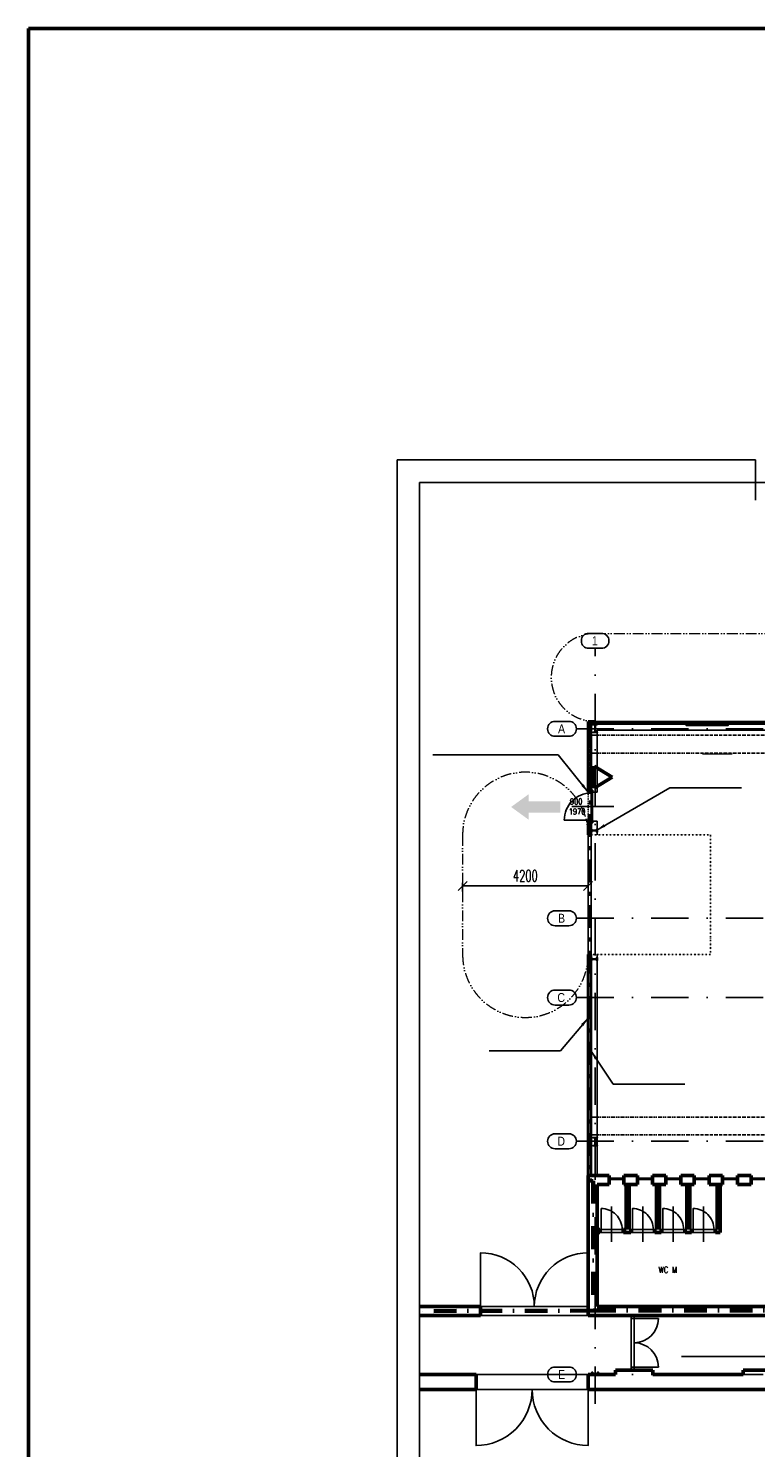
# Model space of a CAD drawing. Header units: millimetres. Extents: x 2886542 to 7567581, y -792623 to 134766.
# Tile 21 of 256: x 3867213 to 3891548, y -362976 to -315519. Entities that reach past the tile are written whole.
import ezdxf

# ---------------------------------------------------------------- set-up
doc = ezdxf.new("R2010")
doc.units = ezdxf.units.MM
for name, pattern in [('ACAD_ISO04W100', [30, 24, -3, 0, -3]), ('ACAD_ISO12W100', [21, 12, -3, 0, -3, 0, -3]), ('DASHDOT', [1, 0.5, -0.25, 0, -0.25]), ('DASHDOTX2', [50.8, 25.4, -12.7, 0, -12.7]), ('DIVIDE', [1.25, 0.5, -0.25, 0, -0.25, 0, -0.25])]:
    doc.linetypes.add(name, pattern=pattern)
for name, color, linetype in [('IN_C_CERCHOVANA', 7, 'DIVIDE'), ('IN_C_OSA', 6, 'DASHDOT'), ('IN_NS_CERCHOVAMA', 20, 'DIVIDE'), ('IN_NS_TENKA', 20, 'Continuous'), ('IN_NS_VYPLNE OTVORU', 16, 'Continuous'), ('IN_TEXT', 7, 'Continuous'), ('IN_VYPLNE OTVORU', 151, 'Continuous'), ('požárničina', 10, 'Continuous'), ('Sloupy', 7, 'Continuous')]:
    doc.layers.add(name, color=color, linetype=linetype)
for name, color, linetype, lineweight in [('IN_C_TLUSTA', 5, 'Continuous', 50), ('IN_NS_TLUSTA', 1, 'Continuous', 40), ('IN_SLOUPY', 134, 'Continuous', 30), ('IN_SRAFY', 8, 'Continuous', 9), ('Text obecně', 7, 'Continuous', 25)]:
    doc.layers.add(name, color=color, linetype=linetype, lineweight=lineweight)
doc.styles.add('ARIAL', font='arial.ttf')
doc.styles.add('DVERE', font='SIMPLEX.shx', dxfattribs={"width": 0.65})
doc.styles.add('KOTY', font='SIMPLEX.SHX', dxfattribs={"width": 0.7})
doc.styles.add('ROMAND', font='romand.shx', dxfattribs={"width": 0.85})
doc.styles.add('ROMANT', font='romant')
doc.dimstyles.new('1_75', dxfattribs={"dimscale": 75, "dimtxt": 2.5, "dimasz": 2, "dimexe": 0.7, "dimexo": 0.625, "dimgap": 1, "dimtad": 1, "dimdec": 0, "dimrnd": 1, "dimtxsty": 'DVERE', "dimblk": 'OBLIQUE', "dimcen": 1.5, "dimclrd": 256, "dimclre": 256, "dimclrt": 4, "dimadec": 0, "dimazin": 0, "dimtm": 1e-09, "dimtfac": 1, "dimtdec": 0, "dimtix": 1, "dimtmove": 2, "dimatfit": 3, "dimldrblk": 'OBLIQUE', "dimfxl": 0, "dimarcsym": 0})
doc.dimstyles.new('úhlová', dxfattribs={"dimscale": 0.2, "dimtxt": 2.5, "dimasz": 1.5, "dimexe": 0, "dimexo": 3, "dimgap": 1, "dimtad": 1, "dimdec": 0, "dimzin": 0, "dimdsep": 46, "dimtxsty": 'ROMANT', "dimcen": 5, "dimclrd": 256, "dimclre": 256, "dimclrt": 7, "dimadec": 1, "dimazin": 0, "dimtfac": 1, "dimtdec": 0, "dimtix": 1, "dimtmove": 2, "dimatfit": 3, "dimfxl": 0, "dimtvp": 2, "dimtolj": 1, "dimtzin": 0, "dimarcsym": 0})
pattern_1 = [(0, (3590032.77, -350293.27), (71.4375, 41.2444597), [47.625, -95.25]), (120, (3590032.77, -350293.27), (-71.4375, 41.24446), [47.625, -95.25]), (60, (3590032.77, -350293.27), (2e-07, 82.4889196), [-95.25, 47.625])]

# ---------------------------------------------------------------- blocks, each defined once
blk = doc.blocks.new('_Oblique')
at = {"color": 0, "linetype": 'ByBlock', "lineweight": -2}
blk.add_line((-0.5, -0.5), (0.5, 0.5), dxfattribs=at)
blk = doc.blocks.new('*D3072')
at = {"layer": 'Defpoints', "color": 0, "linetype": 'Continuous', "lineweight": 50}
for p in [(3881743, -344192), (3881743, -344491), (3885943, -344491)]:
    blk.add_point(p, dxfattribs=at)
at = {"layer": 'požárničina', "color": 7, "linetype": 'Continuous', "lineweight": -2}
for p, q in [((3881743, -344379), (3881743, -344087)), ((3885943, -344379), (3885943, -344087))]:
    blk.add_line(p, q, dxfattribs=at)
at = {"layer": 'požárničina', "color": 7, "lineweight": -2}
blk.add_line((3885943, -344192), (3881743, -344192), dxfattribs=at)
at = {"layer": 'požárničina', "color": 7, "linetype": 'Continuous', "lineweight": -2, "xscale": 300, "yscale": 300, "zscale": 300, "rotation": 180}
blk.add_blockref('_Oblique', (3881743, -344192), dxfattribs=at)
at = {"layer": 'požárničina', "color": 7, "linetype": 'Continuous', "lineweight": -2, "xscale": 300, "yscale": 300, "zscale": 300}
blk.add_blockref('_Oblique', (3885943, -344192), dxfattribs=at)
at = {"layer": 'požárničina', "color": 7, "linetype": 'Continuous', "lineweight": 9, "insert": (3883843, -343854), "char_height": 375, "attachment_point": 5, "style": 'DVERE'}
blk.add_mtext('4200', dxfattribs=at)

msp = doc.modelspace()

# ---------------------------------------------------------------- hatches: boundary and pattern name
at = {"layer": 'IN_SRAFY'}
h = msp.add_hatch(dxfattribs=at)
h.set_pattern_fill('HONEY', color=250, scale=15)
h.set_pattern_definition(pattern_1)
h.paths.add_polyline_path([(3886043.2, -342025.8), (3885943.2, -342025.8), (3885943.2, -342490.8), (3886043.2, -342490.8), (3886043.2, -342347.8), (3886043.2, -342347), (3886043.2, -342347)])
h.paths.add_polyline_path([(3886178.2, -338790.8), (3886178.2, -338690.8), (3885943.2, -338690.8), (3885943.2, -341055.8), (3886043.2, -341055.8), (3886043.2, -338790.8)])
h = msp.add_hatch(dxfattribs=at)
h.set_pattern_fill('HONEY', color=250, scale=15)
h.set_pattern_definition(pattern_1)
h.paths.add_polyline_path([(3886043.2, -346490.8), (3885943.2, -346490.8), (3885943.2, -353880.8), (3886043.2, -353880.8)])
at = {"layer": 'požárničina', "linetype": 'ACAD_ISO04W100', "lineweight": 50, "ltscale": 50, "extrusion": (0, 0, -1)}
h = msp.add_hatch(color=256, dxfattribs=at)
h.paths.add_polyline_path([(-3883951.4, -341743.4), (-3885016.3, -341743.4), (-3885016.3, -341363.8), (-3883951.4, -341363.8)])
h.paths.add_polyline_path([(-3883951.4, -341978.9), (-3883951.4, -341743.4), (-3883951.4, -341363.8), (-3883951.4, -341128.2), (-3883366.9, -341553.6)])

# ---------------------------------------------------------------- linework, layer by layer
at = {"color": 250, "linetype": 'Continuous', "lineweight": 15}
msp.add_line((3890764.9, -339784.8), (3889764.9, -339784.8), dxfattribs=at)
at = {"layer": 'IN_C_CERCHOVANA', "color": 250, "ltscale": 50}
msp.add_line((3885943.2, -341055.8), (3885943.2, -342025.8), dxfattribs=at)
at = {"layer": 'IN_C_OSA', "color": 250, "ltscale": 2500}
for p, q in [((3886178.2, -361517), (3886178.2, -336248.2)), ((3885552.3, -338940.8), (3946125.5, -338940.8)), ((3885552.3, -345275.8), (3946125.5, -345275.8)), ((3885552.3, -347925.8), (3946125.5, -347925.8)), ((3885552.3, -352730.8), (3946125.5, -352730.8)), ((3885552.3, -360530.8), (3913770.8, -360530.8))]:
    msp.add_line(p, q, dxfattribs=at)
at = {"layer": 'IN_C_OSA', "color": 250, "linetype": 'ByBlock'}
for points in [[(3885967, -336248.2, -1), (3885967, -335748.2), (3886389.5, -335748.2, -1), (3886389.5, -336248.2)], [(3884835.4, -338690.8), (3885302.3, -338690.8, -1), (3885302.3, -339190.8), (3884835.4, -339190.8, -1)], [(3884835.4, -345025.8), (3885302.3, -345025.8, -1), (3885302.3, -345525.8), (3884835.4, -345525.8, -1)], [(3884835.4, -347675.8), (3885302.3, -347675.8, -1), (3885302.3, -348175.8), (3884835.4, -348175.8, -1)], [(3884835.4, -352480.8), (3885302.3, -352480.8, -1), (3885302.3, -352980.8), (3884835.4, -352980.8, -1)], [(3884835.4, -360280.8), (3885302.3, -360280.8, -1), (3885302.3, -360780.8), (3884835.4, -360780.8, -1)]]:
    msp.add_lwpolyline(points, format="xyb", close=True, dxfattribs=at)
at = {"layer": 'IN_C_TLUSTA', "color": 250}
for p, q in [((3885943.2, -353880.8), (3885943.2, -358560.8)), ((3886643.2, -353880.8), (3885943.2, -353880.8)), ((3886643.2, -354180.8), (3886643.2, -353880.8)), ((3887143.2, -354180.8), (3887143.2, -353880.8)), ((3887593.2, -353880.8), (3887143.2, -353880.8)), ((3887593.2, -354180.8), (3887593.2, -353880.8)), ((3888093.2, -354180.8), (3888093.2, -353880.8)), ((3888543.2, -353880.8), (3888093.2, -353880.8)), ((3888543.2, -354180.8), (3888543.2, -353880.8)), ((3889043.2, -354180.8), (3889043.2, -353880.8)), ((3889493.2, -353880.8), (3889043.2, -353880.8)), ((3889493.2, -354180.8), (3889493.2, -353880.8)), ((3889993.2, -354180.8), (3889993.2, -353880.8)), ((3890443.2, -353880.8), (3889993.2, -353880.8)), ((3890443.2, -354180.8), (3890443.2, -353880.8)), ((3890943.2, -354180.8), (3890943.2, -353880.8)), ((3891393.2, -353880.8), (3890943.2, -353880.8)), ((3891393.2, -354180.8), (3891393.2, -353880.8)), ((3886643.2, -354180.8), (3886243.2, -354180.8)), ((3886243.2, -358260.8), (3886243.2, -354180.8)), ((3887593.2, -354180.8), (3887143.2, -354180.8)), ((3887218.2, -355680.8), (3887218.2, -354180.8)), ((3887318.2, -354180.8), (3887218.2, -354180.8)), ((3887318.2, -355680.8), (3887318.2, -354180.8)), ((3888543.2, -354180.8), (3888093.2, -354180.8)), ((3888233.2, -355680.8), (3888233.2, -354180.8)), ((3888333.2, -355680.8), (3888333.2, -354180.8)), ((3889493.2, -354180.8), (3889043.2, -354180.8)), ((3889248.2, -355680.8), (3889248.2, -354180.8)), ((3889348.2, -355680.8), (3889348.2, -354180.8)), ((3890443.2, -354180.8), (3889993.2, -354180.8)), ((3890263.2, -355680.8), (3890263.2, -354180.8)), ((3890363.2, -355780.8), (3890363.2, -354180.8)), ((3891393.2, -354180.8), (3890943.2, -354180.8)), ((3886330.7, -355680.8), (3886243.2, -355680.8)), ((3886330.7, -355780.8), (3886243.2, -355780.8)), ((3886330.7, -355680.8), (3886330.7, -355780.8)), ((3887218.2, -355680.8), (3887130.7, -355680.8)), ((3887130.7, -355680.8), (3887130.7, -355780.8)), ((3887375.7, -355780.8), (3887130.7, -355780.8)), ((3887375.7, -355680.8), (3887318.2, -355680.8)), ((3887375.7, -355680.8), (3887375.7, -355780.8)), ((3888233.2, -355680.8), (3888175.7, -355680.8)), ((3888175.7, -355680.8), (3888175.7, -355780.8)), ((3888390.7, -355780.8), (3888175.7, -355780.8)), ((3888390.7, -355680.8), (3888333.2, -355680.8)), ((3888390.7, -355680.8), (3888390.7, -355780.8)), ((3889248.2, -355680.8), (3889190.7, -355680.8)), ((3889190.7, -355680.8), (3889190.7, -355780.8)), ((3889405.7, -355780.8), (3889190.7, -355780.8)), ((3889405.7, -355680.8), (3889348.2, -355680.8)), ((3889405.7, -355680.8), (3889405.7, -355780.8)), ((3890263.2, -355680.8), (3890205.7, -355680.8)), ((3890205.7, -355680.8), (3890205.7, -355780.8)), ((3890363.2, -355780.8), (3890205.7, -355780.8)), ((3882343.2, -358260.8), (3880302.4, -358260.8)), ((3882343.2, -358260.8), (3882343.2, -358560.8)), ((3892123.2, -358260.8), (3886243.2, -358260.8)), ((3882343.2, -358560.8), (3880302.4, -358560.8)), ((3892883.2, -358560.8), (3885943.2, -358560.8)), ((3882193.2, -360530.8), (3880302.4, -360530.8)), ((3882193.2, -360530.8), (3882193.2, -361030.8)), ((3886858.3, -360530.8), (3885943.2, -360530.8)), ((3885943.2, -360530.8), (3885943.2, -361030.8)), ((3886858.3, -360380.8), (3888108.3, -360380.8)), ((3886858.3, -360380.8), (3886858.3, -360530.8)), ((3888108.3, -360380.8), (3888108.3, -360530.8)), ((3891133.2, -360530.8), (3888108.3, -360530.8)), ((3891133.2, -360380.8), (3892383.2, -360380.8)), ((3891133.2, -360380.8), (3891133.2, -360530.8)), ((3882193.2, -361030.8), (3880302.4, -361030.8)), ((3901303.2, -361030.8), (3885943.2, -361030.8))]:
    msp.add_line(p, q, dxfattribs=at)
at = {"layer": 'IN_NS_CERCHOVAMA', "color": 250, "ltscale": 250}
for p, q in [((3886093.2, -339150.8), (3912493.2, -339150.8)), ((3886093.2, -339750.8), (3912493.2, -339750.8)), ((3886093.2, -351920.8), (3912493.2, -351920.8)), ((3886093.2, -352520.8), (3912493.2, -352520.8))]:
    msp.add_line(p, q, dxfattribs=at)
at = {"layer": 'IN_NS_TENKA', "color": 250}
for p, q in [((3927643.2, -338990.8), (3886243.2, -338990.8)), ((3886243.2, -341055.8), (3886243.2, -338990.8)), ((3886093.2, -341055.8), (3886243.2, -341055.8)), ((3886093.2, -342025.8), (3886243.2, -342025.8)), ((3886243.2, -342490.8), (3886243.2, -342025.8)), ((3886243.2, -353880.8), (3886243.2, -346490.8))]:
    msp.add_line(p, q, dxfattribs=at)
at = {"layer": 'IN_NS_TLUSTA', "color": 250}
for p, q in [((3886178.2, -338690.8), (3885943.2, -338690.8)), ((3885943.2, -341055.8), (3885943.2, -338690.8)), ((3886178.2, -338790.8), (3886043.2, -338790.8)), ((3886043.2, -341055.8), (3886043.2, -338790.8)), ((3886178.2, -338690.8), (3886178.2, -338790.8)), ((3886043.2, -341055.8), (3885943.2, -341055.8)), ((3885943.2, -342490.8), (3885943.2, -342025.8)), ((3886043.2, -342025.8), (3885943.2, -342025.8)), ((3886043.2, -342490.8), (3886043.2, -342025.8)), ((3885943.2, -342490.8), (3886043.2, -342490.8)), ((3885943.2, -353880.8), (3885943.2, -346490.8)), ((3885943.2, -346490.8), (3886043.2, -346490.8)), ((3886043.2, -353880.8), (3886043.2, -346490.8))]:
    msp.add_line(p, q, dxfattribs=at)
at = {"layer": 'IN_NS_VYPLNE OTVORU', "color": 250}
for p, q in [((3887578.2, -338700.8), (3886228.2, -338700.8)), ((3887578.2, -338730.8), (3886278.2, -338730.8)), ((3887578.2, -338750.8), (3886278.2, -338750.8)), ((3887578.2, -338780.8), (3886278.2, -338780.8)), ((3889078.2, -338700.8), (3887728.2, -338700.8)), ((3889078.2, -338730.8), (3887778.2, -338730.8)), ((3889078.2, -338750.8), (3887778.2, -338750.8)), ((3889078.2, -338780.8), (3887778.2, -338780.8)), ((3890578.2, -338700.8), (3889228.2, -338700.8)), ((3890578.2, -338730.8), (3889278.2, -338730.8)), ((3890578.2, -338750.8), (3889278.2, -338750.8)), ((3890528.2, -338750.8), (3889278.2, -338750.8)), ((3890528.2, -338780.8), (3889328.2, -338780.8)), ((3890528.2, -338800.8), (3889328.2, -338800.8)), ((3890528.2, -338830.8), (3889328.2, -338830.8)), ((3892078.2, -338700.8), (3890728.2, -338700.8)), ((3892078.2, -338730.8), (3890778.2, -338730.8)), ((3892078.2, -338750.8), (3890778.2, -338750.8)), ((3892078.2, -338780.8), (3890778.2, -338780.8)), ((3886043.2, -341049.8), (3886043.2, -341055.8)), ((3886043.2, -341049.8), (3886043.2, -342031.8)), ((3886043.2, -341090.8), (3886093.2, -341090.8)), ((3886093.2, -341049.8), (3886093.2, -342031.8)), ((3886043.2, -341990.8), (3886093.2, -341990.8)), ((3886043.2, -342025.8), (3886043.2, -342031.8))]:
    msp.add_line(p, q, dxfattribs=at)
for points in [[(3886278.2, -338700.8), (3886178.2, -338700.8), (3886178.2, -338780.8), (3886278.2, -338780.8)], [(3887578.2, -338700.8), (3887678.2, -338700.8), (3887678.2, -338780.8), (3887578.2, -338780.8)], [(3887778.2, -338700.8), (3887678.2, -338700.8), (3887678.2, -338780.8), (3887778.2, -338780.8)], [(3889078.2, -338700.8), (3889178.2, -338700.8), (3889178.2, -338780.8), (3889078.2, -338780.8)], [(3889328.2, -338750.8), (3889228.2, -338750.8), (3889228.2, -338830.8), (3889328.2, -338830.8)], [(3890528.2, -338750.8), (3890628.2, -338750.8), (3890628.2, -338830.8), (3890528.2, -338830.8)], [(3890778.2, -338700.8), (3890678.2, -338700.8), (3890678.2, -338780.8), (3890778.2, -338780.8)], [(3885943.2, -342490.8), (3886043.2, -342490.8), (3886043.2, -346490.8), (3885943.2, -346490.8)]]:
    msp.add_lwpolyline(points, close=True, dxfattribs=at)
for points in [[(3889278.2, -338780.8), (3889278.2, -338700.8), (3889178.2, -338700.8), (3889178.2, -338780.8), (3889278.2, -338780.8)], [(3890578.2, -338780.8), (3890578.2, -338700.8), (3890678.2, -338700.8), (3890678.2, -338780.8), (3890578.2, -338780.8)]]:
    msp.add_lwpolyline(points, dxfattribs=at)
msp.add_lwpolyline([(3886043.2, -341990.8), (3885143.2, -341990.8, -0.4142136), (3886043.2, -341090.8)], format="xyb", dxfattribs=at)
at = {"layer": 'IN_NS_VYPLNE OTVORU', "color": 250, "linetype": 'DIVIDE', "ltscale": 100}
msp.add_lwpolyline([(3886043.2, -342490.8), (3890043.2, -342490.8), (3890043.2, -346490.8), (3886043.2, -346490.8)], close=True, dxfattribs=at)
at = {"layer": 'IN_SLOUPY', "color": 250}
for points in [[(3886174.9, -339035.6), (3886174.9, -338816, 0.4142136), (3886159.9, -338801), (3886110.7, -338801), (3886110.7, -338790.8), (3886245.7, -338790.8), (3886245.7, -338801), (3886196.5, -338801, 0.4142136), (3886181.5, -338816), (3886181.5, -339035.6, 0.4142136), (3886196.5, -339050.6), (3886245.7, -339050.6), (3886245.7, -339060.8), (3886110.7, -339060.8), (3886110.7, -339050.6), (3886159.9, -339050.6, 0.4142136)], [(3886063.7, -342338), (3886222.7, -342338, 0.4142136), (3886234.7, -342326), (3886234.7, -342290.8), (3886243.2, -342290.8), (3886243.2, -342390.8), (3886234.7, -342390.8), (3886234.7, -342355.6, 0.4142136), (3886222.7, -342343.6), (3886063.7, -342343.6, 0.4142136), (3886051.7, -342355.6), (3886051.7, -342390.8), (3886043.4, -342390.8), (3886043.2, -342290.8), (3886051.7, -342290.8), (3886051.7, -342326, 0.4142136)], [(3886063.7, -346638), (3886222.7, -346638, 0.4142136), (3886234.7, -346626), (3886234.7, -346590.8), (3886243.2, -346590.8), (3886243.2, -346690.8), (3886234.7, -346690.8), (3886234.7, -346655.6, 0.4142136), (3886222.7, -346643.6), (3886063.7, -346643.6, 0.4142136), (3886051.7, -346655.6), (3886051.7, -346690.8), (3886043.4, -346690.8), (3886043.2, -346590.8), (3886051.7, -346590.8), (3886051.7, -346626, 0.4142136)], [(3886174.9, -352855.6), (3886174.9, -352636, 0.4142136), (3886159.9, -352621), (3886110.7, -352621), (3886110.7, -352610.8), (3886245.7, -352610.8), (3886245.7, -352621), (3886196.5, -352621, 0.4142136), (3886181.5, -352636), (3886181.5, -352855.6, 0.4142136), (3886196.5, -352870.6), (3886245.7, -352870.6), (3886245.7, -352880.8), (3886110.7, -352880.8), (3886110.7, -352870.6), (3886159.9, -352870.6, 0.4142136)], [(3886096.8, -360521.5), (3886101.3, -360522.3), (3886255.3, -360522.3), (3886259.7, -360521.5, 0.1989124), (3886265.9, -360515.2), (3886266.8, -360510.8), (3886266.8, -360461.8), (3886267.2, -360459.5), (3886268.5, -360457.6), (3886270.5, -360456.3), (3886272.8, -360455.8), (3886278.3, -360455.8), (3886278.3, -360530.8), (3886078.3, -360530.8), (3886078.3, -360455.8), (3886083.8, -360455.8), (3886086, -360456.3), (3886088, -360457.6), (3886089.3, -360459.5), (3886089.8, -360461.8), (3886089.8, -360510.8), (3886090.6, -360515.2, 0.1989124)]]:
    msp.add_lwpolyline(points, format="xyb", close=True, dxfattribs=at)
at = {"layer": 'IN_TEXT', "color": 250, "linetype": 'ByBlock'}
msp.add_line((3885394.6, -341540.8), (3886801.5, -341540.8), dxfattribs=at)
at = {"layer": 'IN_VYPLNE OTVORU', "color": 250}
for p, q in [((3887143.2, -353960.8), (3886643.2, -353960.8)), ((3887143.2, -354010.8), (3886643.2, -354010.8)), ((3888093.2, -353960.8), (3887593.2, -353960.8)), ((3888093.2, -354010.8), (3887593.2, -354010.8)), ((3889043.2, -353960.8), (3888543.2, -353960.8)), ((3889043.2, -354010.8), (3888543.2, -354010.8)), ((3889993.2, -353960.8), (3889493.2, -353960.8)), ((3889993.2, -354010.8), (3889493.2, -354010.8)), ((3890943.2, -353960.8), (3890443.2, -353960.8)), ((3890943.2, -354010.8), (3890443.2, -354010.8)), ((3891893.2, -353960.8), (3891393.2, -353960.8)), ((3891893.2, -354010.8), (3891393.2, -354010.8)), ((3886730.7, -356094), (3886730.7, -354909.3)), ((3887775.7, -356094), (3887775.7, -354909.3)), ((3888790.7, -356094), (3888790.7, -354909.3)), ((3889805.7, -356094), (3889805.7, -354909.3)), ((3887130.7, -355680.8), (3886330.7, -355680.8)), ((3887130.7, -355780.8), (3886330.7, -355780.8)), ((3886380.7, -355780.8), (3886380.7, -355680.8)), ((3887080.7, -355780.8), (3887080.7, -355680.8)), ((3888175.7, -355680.8), (3887375.7, -355680.8)), ((3888175.7, -355780.8), (3887375.7, -355780.8)), ((3887425.7, -355780.8), (3887425.7, -355680.8)), ((3888125.7, -355780.8), (3888125.7, -355680.8)), ((3889190.7, -355680.8), (3888390.7, -355680.8)), ((3889190.7, -355780.8), (3888390.7, -355780.8)), ((3888440.7, -355780.8), (3888440.7, -355680.8)), ((3889140.7, -355780.8), (3889140.7, -355680.8)), ((3890205.7, -355680.8), (3889405.7, -355680.8)), ((3890205.7, -355780.8), (3889405.7, -355780.8)), ((3889455.7, -355780.8), (3889455.7, -355680.8)), ((3890155.7, -355780.8), (3890155.7, -355680.8)), ((3882343.2, -358260.8), (3885943.2, -358260.8)), ((3882343.2, -358560.8), (3885943.2, -358560.8)), ((3887383.2, -360380.8), (3887383.2, -358560.8)), ((3887483.2, -358660.8), (3887383.2, -358660.8)), ((3887483.3, -360380.8), (3887483.2, -358560.8)), ((3882193.2, -360530.8), (3885943.2, -360530.8)), ((3887483.2, -360280.8), (3887383.2, -360280.8)), ((3882193.2, -361030.8), (3885943.2, -361030.8))]:
    msp.add_line(p, q, dxfattribs=at)
for points in [[(3886380.7, -355680.8), (3886380.7, -354980.8, -0.4142136), (3887080.7, -355680.8)], [(3887425.7, -355680.8), (3887425.7, -354980.8, -0.4142136), (3888125.7, -355680.8)], [(3888440.7, -355680.8), (3888440.7, -354980.8, -0.4142136), (3889140.7, -355680.8)], [(3889455.7, -355680.8), (3889455.7, -354980.8, -0.4142136), (3890155.7, -355680.8)], [(3882343.2, -358260.8), (3882343.2, -356460.8, -0.4142136), (3884143.2, -358260.8)], [(3885943.2, -358260.8), (3885943.2, -356460.8, 0.4142136), (3884143.2, -358260.8)], [(3887483.2, -358660.8), (3888293.2, -358660.8, -0.4142108), (3887483.3, -359470.8)], [(3887483.2, -360280.8), (3888293.2, -360280.8, 0.4142108), (3887483.3, -359470.8)], [(3882193.2, -361030.8), (3882193.2, -362905.8, 0.4142136), (3884068.2, -361030.8)], [(3885943.2, -361030.8), (3885943.2, -362905.8, -0.4142136), (3884068.2, -361030.8)]]:
    msp.add_lwpolyline(points, format="xyb", dxfattribs=at)
at = {"layer": 'požárničina', "linetype": 'ACAD_ISO12W100', "lineweight": 0, "ltscale": 30}
for p, q in [((3886178.2, -335750.8), (3944483.2, -335750.8)), ((3881743.2, -342490.8), (3881743.2, -346490.8))]:
    msp.add_line(p, q, dxfattribs=at)
at = {"layer": 'požárničina', "linetype": 'DASHDOTX2', "lineweight": 60, "ltscale": 30}
for p, q in [((3945744.1, -338740.6), (3885996.4, -338740.6)), ((3885996.4, -338740.6), (3885996.4, -354052.1)), ((3886109.6, -354052.1), (3886109.6, -358396)), ((3886109.6, -358396), (3880302.4, -358410.1)), ((3886109.6, -358396), (3901075.4, -358396))]:
    msp.add_line(p, q, dxfattribs=at)
at = {"layer": 'požárničina', "linetype": 'ACAD_ISO04W100', "lineweight": 50, "ltscale": 50, "extrusion": (0, 0, -1)}
for p, q in [((3886146.3, -340194.5), (3886753.2, -340559.6)), ((3886146.3, -340194.5), (3886146.3, -340924.8)), ((3886146.3, -340924.8), (3886753.2, -340559.6))]:
    msp.add_line(p, q, dxfattribs=at)
at = {"layer": 'požárničina', "color": 1, "linetype": 'Continuous', "lineweight": 50}
msp.add_line((3885996.4, -354052.1), (3886109.6, -354052.1), dxfattribs=at)
msp.add_lwpolyline([(3867213.2, -315519), (3994279.2, -315519), (3994279.2, -532803.7), (3867213.2, -532803.7)], close=True, dxfattribs=at)
at = {"layer": 'požárničina', "linetype": 'ACAD_ISO12W100', "lineweight": 0, "ltscale": 30}
for centre, radius, start, end in [((3886178.2, -337220.8), 1470, 90, 270), ((3883843.2, -342490.8), 2100, 0, 180), ((3883843.2, -346490.8), 2100, 180, 0)]:
    msp.add_arc(centre, radius, start, end, dxfattribs=at)
at = {"layer": 'Sloupy', "color": 250}
for points in [[(3886045, -340997.6), (3886043.7, -340999.5), (3886043.2, -341001.8), (3886043.2, -341049.8), (3886043.7, -341052.1), (3886045, -341054.1), (3886046.9, -341055.4), (3886049.2, -341055.8), (3886097.2, -341055.8), (3886099.5, -341055.4), (3886101.5, -341054.1), (3886102.8, -341052.1), (3886103.2, -341049.8), (3886103.2, -341001.8), (3886102.8, -340999.5), (3886101.5, -340997.6), (3886099.5, -340996.3), (3886097.2, -340995.8), (3886049.2, -340995.8), (3886046.9, -340996.3)], [(3886099.4, -340999.7), (3886098.4, -340999.1), (3886097.2, -340998.8), (3886049.2, -340998.8), (3886048.1, -340999.1), (3886047.1, -340999.7), (3886046.5, -341000.7), (3886046.2, -341001.8), (3886046.2, -341049.8), (3886046.5, -341051), (3886047.1, -341052), (3886048.1, -341052.6), (3886049.2, -341052.8), (3886097.2, -341052.8), (3886098.4, -341052.6), (3886099.4, -341052), (3886100, -341051), (3886100.2, -341049.8), (3886100.2, -341001.8), (3886100, -341000.7)], [(3886045, -342027.6), (3886043.7, -342029.5), (3886043.2, -342031.8), (3886043.2, -342079.8), (3886043.7, -342082.1), (3886045, -342084.1), (3886046.9, -342085.4), (3886049.2, -342085.8), (3886097.2, -342085.8), (3886099.5, -342085.4), (3886101.5, -342084.1), (3886102.8, -342082.1), (3886103.2, -342079.8), (3886103.2, -342031.8), (3886102.8, -342029.5), (3886101.5, -342027.6), (3886099.5, -342026.3), (3886097.2, -342025.8), (3886049.2, -342025.8), (3886046.9, -342026.3)], [(3886099.4, -342029.7), (3886098.4, -342029.1), (3886097.2, -342028.8), (3886049.2, -342028.8), (3886048.1, -342029.1), (3886047.1, -342029.7), (3886046.5, -342030.7), (3886046.2, -342031.8), (3886046.2, -342079.8), (3886046.5, -342081), (3886047.1, -342082), (3886048.1, -342082.6), (3886049.2, -342082.8), (3886097.2, -342082.8), (3886098.4, -342082.6), (3886099.4, -342082), (3886100, -342081), (3886100.2, -342079.8), (3886100.2, -342031.8), (3886100, -342030.7)]]:
    msp.add_lwpolyline(points, close=True, dxfattribs=at)
at = {"layer": 'Text obecně'}
for p, q in [((3879552.5, -329950), (3879552.5, -374699)), ((3891548.2, -329950), (3879552.5, -329950)), ((3891548.2, -329950), (3891548.2, -331299.2)), ((3891548.2, -329950), (3891548.2, -331299.2)), ((3880302.4, -330700), (3880302.4, -373949)), ((3880302.4, -330700), (3880302.4, -373949)), ((3880302.4, -330700), (3891548.2, -330700)), ((3891548.2, -330700), (3880302.4, -330700)), ((3891548.2, -330700), (3880302.4, -330700)), ((3880302.4, -330700), (3891548.2, -330700)), ((3891548.2, -330700), (3880302.4, -330700)), ((3891548.2, -330700), (3880302.4, -330700)), ((3880302.4, -330700), (3891548.2, -330700)), ((3891548.2, -330700), (3880302.4, -330700)), ((3891548.2, -330700), (3880302.4, -330700)), ((3880302.4, -330700), (3891548.2, -330700)), ((3891548.2, -330700), (3880302.4, -330700)), ((3891548.2, -330700), (3880302.4, -330700)), ((3890798.2, -330700), (3880302.4, -330700)), ((3880302.4, -330700), (3891548.2, -330700)), ((3891548.2, -330700), (3880302.4, -330700)), ((3891548.2, -330700), (3880302.4, -330700)), ((3891548.2, -330700), (3923047.5, -330700)), ((3923047.5, -330700), (3891548.2, -330700)), ((3923047.5, -330700), (3891548.2, -330700)), ((3891548.2, -330700), (3923047.5, -330700)), ((3923047.5, -330700), (3891548.2, -330700)), ((3923047.5, -330700), (3891548.2, -330700)), ((3891548.2, -330700), (3923047.5, -330700)), ((3923047.5, -330700), (3891548.2, -330700)), ((3923047.5, -330700), (3891548.2, -330700)), ((3891548.2, -330700), (3923047.5, -330700)), ((3923047.5, -330700), (3891548.2, -330700)), ((3923047.5, -330700), (3891548.2, -330700))]:
    msp.add_line(p, q, dxfattribs=at)

# ---------------------------------------------------------------- texts
at = {"layer": 'IN_C_OSA', "color": 250, "linetype": 'ByBlock', "style": 'ARIAL', "width": 0.85}
for s, p in [('1', (3886067, -336148.2)), ('A', (3884935.4, -339090.8)), ('B', (3884935.4, -345425.8)), ('C', (3884913.4, -348075.8)), ('D', (3884913.4, -352880.8)), ('E', (3884935.4, -360680.8))]:
    msp.add_text(s, height=300, dxfattribs=at).set_placement(p)
at = {"layer": 'IN_TEXT', "color": 250, "linetype": 'ByBlock', "insert": (3885157.1, -341271.3), "char_height": 200, "width": 827.5, "attachment_point": 1, "style": 'KOTY'}
msp.add_mtext('{\\W1.29177; }900\\P{\\W0.997039; }1970', dxfattribs=at)
at = {"layer": 'IN_TEXT', "color": 250, "insert": (3888299, -357129.5), "char_height": 200, "width": 2497.377, "attachment_point": 7, "style": 'ROMAND'}
msp.add_mtext('{\\C0;WC M}', dxfattribs=at)

# ---------------------------------------------------------------- dimensions: what is measured, and where the dimension line sits
at = {"layer": 'požárničina', "color": 7, "linetype": 'Continuous', "lineweight": 9}
dim = msp.add_linear_dim(base=(3881743.2, -344191.7), p1=(3885943.2, -344490.8), p2=(3881743.2, -344490.8), dimstyle='1_75', override={"dimscale": 150, "dimclrd": 7, "dimclre": 7, "dimclrt": 7, "dimfxl": 1.25, "dimfxlon": 1, "dimtfill": 1, "dimtfillclr": 256}, dxfattribs=at)
dim.commit()
dim.dimension.update_dxf_attribs({"geometry": '*D3072', "text_midpoint": (3883843.2, -343854.2)})

# ---------------------------------------------------------------- leaders
at = {"layer": 'požárničina'}
for points in [[(3885943.2, -341055.8), (3884941.7, -339809.1), (3880749, -339809.1)], [(3886231.2, -342324.3), (3888681.3, -340910.7), (3891074.6, -340910.7)], [(3885943.2, -348610.9), (3885020, -349712.2), (3882626.7, -349712.2)], [(3886043.2, -349718.4), (3886784.2, -350822.3), (3889177.5, -350822.3)], [(3893383.2, -358410.8), (3892140.2, -359934), (3889071.2, -359934)]]:
    msp.add_leader(points, dimstyle='úhlová', override={"dimasz": 1500, "dimgap": 1, "dimtad": 0}, dxfattribs=at)

doc.saveas('drawing.dxf')
